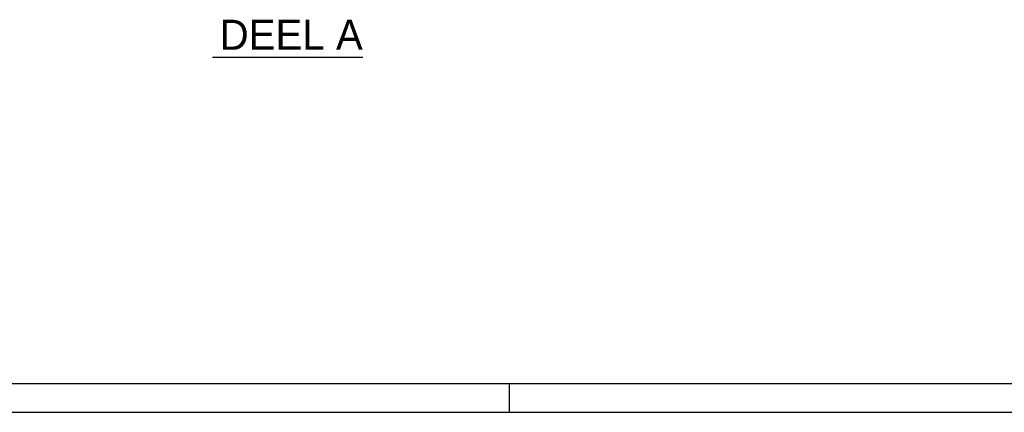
# Model space of a CAD drawing. Extents: x 0 to 118900, y 0 to 84100.
# Tile 3 of 24: x 38808 to 73155, y 0 to 13686. Entities that reach past the tile are written whole.
import ezdxf

# ---------------------------------------------------------------- set-up
doc = ezdxf.new("R2010")
doc.units = 0
doc.header["$LTSCALE"] = 100
for name, color, linetype in [('00KAD025', 2, 'CONTINUOUS'), ('00KAD070', 5, 'CONTINUOUS'), ('BL$2----', 7, 'CONTINUOUS'), ('WM541---', 1, 'CONTINUOUS')]:
    doc.layers.add(name, color=color, linetype=linetype)
doc.styles.add('BURO-070', font='BUROFONT.shx', dxfattribs={"height": 700})

# ---------------------------------------------------------------- blocks, each defined once
blk = doc.blocks.new('A0-HOR')
at = {"layer": '00KAD025', "linetype": 'CONTINUOUS'}
for p, q in [((559, 0), (559, 10)), ((0, 0), (1189, 0))]:
    blk.add_line(p, q, dxfattribs=at)
at = {"layer": '00KAD070', "linetype": 'CONTINUOUS'}
blk.add_line((10, 10), (1179, 10), dxfattribs=at)

msp = doc.modelspace()

# ---------------------------------------------------------------- linework, layer by layer
at = {"layer": 'WM541---'}
msp.add_line((45539, 12383), (50778, 12383), dxfattribs=at)

# ---------------------------------------------------------------- block references
at = {"layer": 'BL$2----', "xscale": 100, "yscale": 100, "zscale": 100}
msp.add_blockref('A0-HOR', (0, 0), dxfattribs=at)

# ---------------------------------------------------------------- texts
at = {"layer": 'WM541---', "color": 3, "style": 'BURO-070'}
msp.add_text('DEEL A', height=1050, dxfattribs=at).set_placement((45782, 12636))

doc.saveas('drawing.dxf')
